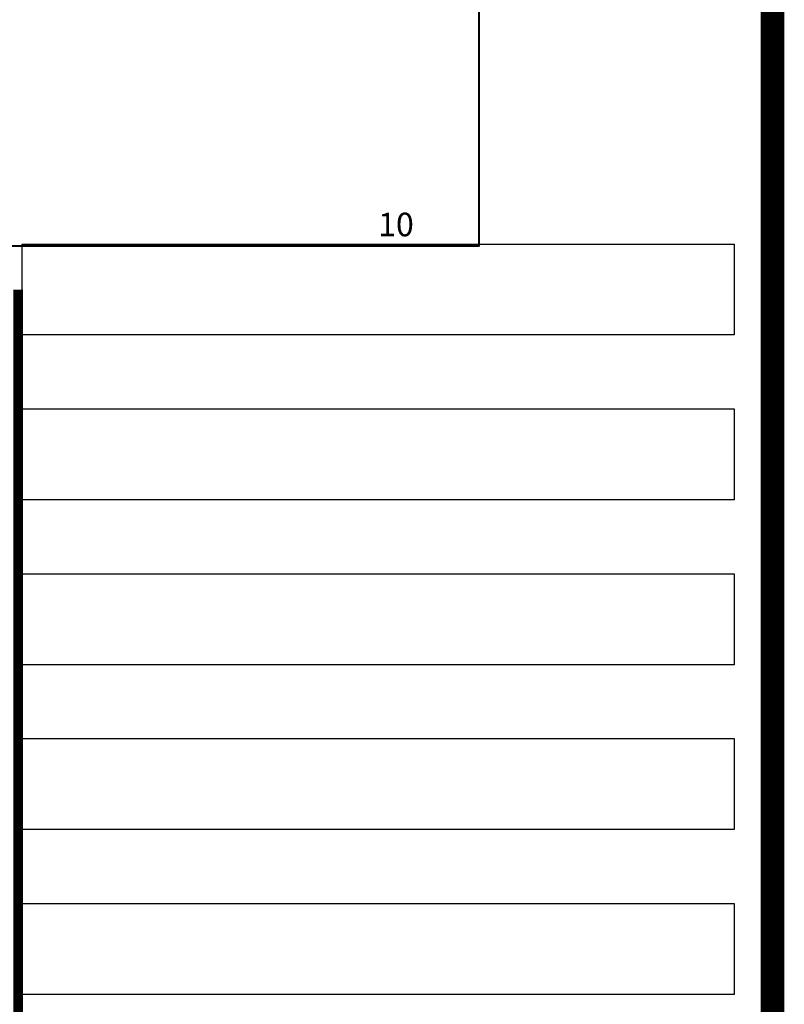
# Model space of a CAD drawing. Header units: inches. Extents: x 727810 to 1461440, y 2714588 to 5435005.
# Tile 31 of 233: x 728292 to 728325, y 2716036 to 2716078. Entities that reach past the tile are written whole.
import ezdxf

# ---------------------------------------------------------------- set-up
doc = ezdxf.new("R2010")
doc.units = ezdxf.units.IN
doc.header["$MEASUREMENT"] = 0
for name, color, linetype in [('Mundra 335', 7, 'Continuous'), ('POLYLINE', 3, 'Continuous'), ('table number', 51, 'Continuous'), ('tranch', 7, 'Continuous')]:
    doc.layers.add(name, color=color, linetype=linetype)
doc.styles.add('USER2', font='SIMPLEX.SHX')

# ---------------------------------------------------------------- blocks, each defined once
blk = doc.blocks.new('A$C56E2447D')
at = {"color": 3, "lineweight": 40}
blk.add_lwpolyline([(-46.332, -2.332), (-6.687, -2.332), (-6.687, -29.329), (-46.332, -29.329)], close=True, dxfattribs=at)
at = {"layer": 'table number', "color": 3, "lineweight": 40, "insert": (-10.954, -27.913), "char_height": 1, "attachment_point": 1, "style": 'USER2'}
blk.add_mtext_dynamic_manual_height_columns('10', width=9.86395, gutter_width=20.37, heights=[0], dxfattribs=at)
blk.add_mtext_dynamic_manual_height_columns('10', width=9.86395, gutter_width=20.37, heights=[0], dxfattribs=at)

msp = doc.modelspace()

# ---------------------------------------------------------------- linework, layer by layer
at = {"layer": 'Mundra 335', "color": 2}
for points in [[(728292.59018, 2716067.97565), (728322.81018, 2716067.97565), (728322.81018, 2716064.11565), (728292.59018, 2716064.11565), (728292.59018, 2716067.97565)], [(728292.59018, 2716060.97565), (728322.81018, 2716060.97565), (728322.81018, 2716057.11565), (728292.59018, 2716057.11565), (728292.59018, 2716060.97565)], [(728292.59018, 2716053.97565), (728322.81018, 2716053.97565), (728322.81018, 2716050.11565), (728292.59018, 2716050.11565), (728292.59018, 2716053.97565)], [(728292.59018, 2716046.97565), (728322.81018, 2716046.97565), (728322.81018, 2716043.11565), (728292.59018, 2716043.11565), (728292.59018, 2716046.97565)], [(728292.59018, 2716039.97565), (728322.81018, 2716039.97565), (728322.81018, 2716036.11565), (728292.59018, 2716036.11565), (728292.59018, 2716039.97565)]]:
    msp.add_lwpolyline(points, dxfattribs=at)

# ---------------------------------------------------------------- next in the draw order: block references
msp.add_blockref('A$C56E2447D', (728318.65452, 2716097.2204))

# ---------------------------------------------------------------- next in the draw order: linework, layer by layer
at = {"layer": 'POLYLINE', "color": 0, "lineweight": 40, "const_width": 1}
msp.add_lwpolyline([(728014.80322, 2716320.08748), (728324.4368, 2716320.08748), (728324.4368, 2715858.25198), (728012.90729, 2715858.25198)], dxfattribs=at)
at = {"layer": 'tranch', "const_width": 0.4}
msp.add_lwpolyline([(728292.42328, 2716034.12645), (728292.42328, 2716066.04565)], dxfattribs=at)

doc.saveas('drawing.dxf')
